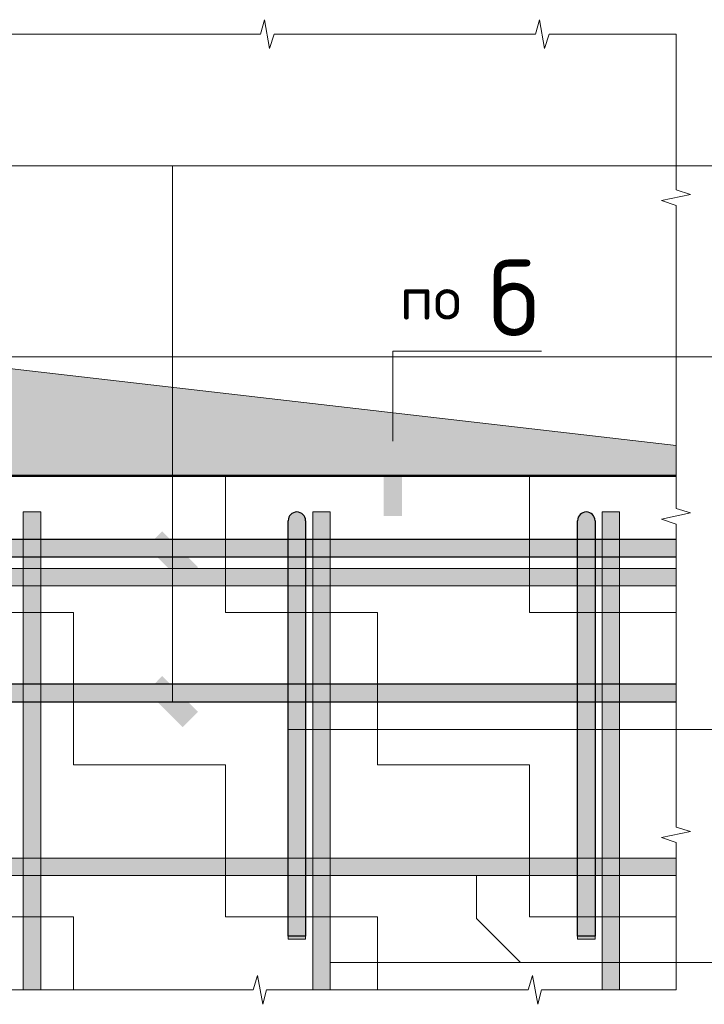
# Model space of a CAD drawing. Header units: metres. Extents: x -38 to 97, y -15 to 21.
# Tile 86 of 114: x 74.303 to 74.776, y 8.025 to 8.705. Entities that reach past the tile are written whole.
import ezdxf

# ---------------------------------------------------------------- set-up
doc = ezdxf.new("R2010")
doc.units = ezdxf.units.M
doc.layers.add('XR$3$_3898', color=7, linetype='Continuous')
doc.layers.add('XR$5$_3898', color=7, linetype='Continuous')
doc.layers.add('XR$5$Арм.стержн. Арматура края', color=96, linetype='Continuous', lineweight=35)
doc.styles.add('ISOCPEUR', font='txt')
pattern_1 = [(0, (0.21, 0.21), (0.105, 0.105), [0.105, -0.105]), (90, (0.21, 0.21), (-0.105, 0.105), [0.105, -0.105])]

# ---------------------------------------------------------------- blocks, each defined once
blk = doc.blocks.new('ЭЛЕМЕНТ_УЗОРА_6')
at = {"color": 7, "linetype": 'Continuous', "lineweight": 13, "transparency": 33554687}
for p, q in [((74.75638, 8.6946), (74.75638, 8.6946)), ((74.75638, 8.0346), (74.75638, 8.0346)), ((74.75638, 8.0346), (74.75638, 8.0346))]:
    blk.add_line(p, q, dxfattribs=at)
for points in [[(74.18638, 8.6946), (74.27929, 8.6946), (74.28195, 8.7046), (74.28556, 8.6846), (74.2886, 8.6946), (74.37638, 8.6946)], [(74.37638, 8.6946), (74.46929, 8.6946), (74.47195, 8.7046), (74.47556, 8.6846), (74.4786, 8.6946), (74.56638, 8.6946)], [(74.56638, 8.6946), (74.65929, 8.6946), (74.66195, 8.7046), (74.66556, 8.6846), (74.6686, 8.6946), (74.75638, 8.6946)], [(74.75638, 8.6946), (74.75638, 8.6946), (74.75638, 8.58702), (74.76638, 8.58394), (74.74638, 8.57976), (74.75638, 8.57624), (74.75638, 8.4746)], [(74.75638, 8.4746), (74.75638, 8.36702), (74.76638, 8.36394), (74.74638, 8.35976), (74.75638, 8.35624), (74.75638, 8.2546)], [(74.75638, 8.2546), (74.75638, 8.14702), (74.76638, 8.14394), (74.74638, 8.13976), (74.75638, 8.13624), (74.75638, 8.0346)], [(74.37638, 8.0346), (74.28347, 8.0346), (74.28081, 8.0246), (74.2772, 8.0446), (74.27416, 8.0346), (74.18638, 8.0346)], [(74.56638, 8.0346), (74.47347, 8.0346), (74.47081, 8.0246), (74.4672, 8.0446), (74.46416, 8.0346), (74.37638, 8.0346)], [(74.75638, 8.0346), (74.66347, 8.0346), (74.66081, 8.0246), (74.6572, 8.0446), (74.65416, 8.0346), (74.56638, 8.0346)]]:
    blk.add_lwpolyline(points, dxfattribs=at)
blk = doc.blocks.new('СЛОЖНЫЙ_ОБЪЕКТ_14')
at = {"linetype": 'Continuous', "lineweight": 13, "transparency": 33554687}
blk.add_hatch(color=7, dxfattribs=at).paths.add_polyline_path([(73.80638, 8.3256), (74.75638, 8.3256), (74.75638, 8.3136), (73.80638, 8.3136)], flags=16)
at = {"color": 7, "linetype": 'Continuous', "lineweight": 13, "transparency": 33554687}
blk.add_lwpolyline([(73.80638, 8.3256), (74.75638, 8.3256), (74.75638, 8.3136), (73.80638, 8.3136), (73.80638, 8.3256)], close=True, dxfattribs=at)
blk = doc.blocks.new('СЛОЖНЫЙ_ОБЪЕКТ_15')
at = {"linetype": 'Continuous', "lineweight": 13, "transparency": 33554687}
blk.add_hatch(color=7, dxfattribs=at).paths.add_polyline_path([(73.80638, 8.1256), (74.75638, 8.1256), (74.75638, 8.1136), (73.80638, 8.1136)], flags=16)
at = {"color": 7, "linetype": 'Continuous', "lineweight": 13, "transparency": 33554687}
blk.add_lwpolyline([(73.80638, 8.1256), (74.75638, 8.1256), (74.75638, 8.1136), (73.80638, 8.1136), (73.80638, 8.1256)], close=True, dxfattribs=at)
blk = doc.blocks.new('СЛОЖНЫЙ_ОБЪЕКТ_16')
at = {"linetype": 'Continuous', "lineweight": 25, "transparency": 33554687}
blk.add_hatch(color=8, dxfattribs=at).paths.add_polyline_path([(73.85638, 8.3336), (74.75638, 8.3336), (74.75638, 8.3456), (73.85638, 8.3456)])
at = {"color": 7, "linetype": 'Continuous', "lineweight": 25, "transparency": 33554687}
blk.add_line((73.85638, 8.3336), (74.75638, 8.3336), dxfattribs=at)
blk.add_lwpolyline([(74.75638, 8.3456), (73.85638, 8.3456), (73.85638, 8.3336)], dxfattribs=at)
blk = doc.blocks.new('СЛОЖНЫЙ_ОБЪЕКТ_21')
at = {"linetype": 'Continuous', "lineweight": 13, "true_color": 0xc5c5c5, "transparency": 33554687}
for points in [[(74.4889, 8.36104), (74.48953, 8.36213), (74.49036, 8.36306), (74.49138, 8.3638), (74.49253, 8.36431), (74.49375, 8.36457), (74.49501, 8.36457), (74.49623, 8.36431), (74.49738, 8.3638), (74.49839, 8.36306), (74.49923, 8.36213), (74.49986, 8.36104), (74.50025, 8.35985), (74.50038, 8.3586), (74.50038, 8.0716), (74.48838, 8.0716), (74.48838, 8.3586), (74.48851, 8.35985)], [(74.48838, 8.0716), (74.50038, 8.0716), (74.50038, 8.0696), (74.48838, 8.0696)]]:
    blk.add_hatch(color=9, dxfattribs=at).paths.add_polyline_path(points, flags=16)
at = {"color": 7, "linetype": 'Continuous', "lineweight": 25, "transparency": 33554687}
blk.add_lwpolyline([(74.50038, 8.3586), (74.50038, 8.0716), (74.48838, 8.0716), (74.48838, 8.3586)], dxfattribs=at)
at = {"color": 7, "linetype": 'Continuous', "lineweight": 13, "transparency": 33554687}
blk.add_lwpolyline([(74.48838, 8.0716), (74.50038, 8.0716), (74.50038, 8.0696), (74.48838, 8.0696), (74.48838, 8.0716)], close=True, dxfattribs=at)
at = {"color": 7, "linetype": 'Continuous', "lineweight": 25, "transparency": 33554687}
blk.add_arc((74.49438, 8.3586), 0.006, 0, 180, dxfattribs=at)
blk = doc.blocks.new('СЛОЖНЫЙ_ОБЪЕКТ_22')
at = {"linetype": 'Continuous', "lineweight": 13, "transparency": 33554687}
blk.add_hatch(color=7, dxfattribs=at).paths.add_polyline_path([(74.31738, 8.0346), (74.31738, 8.3646), (74.30538, 8.3646), (74.30538, 8.0346)])
at = {"color": 7, "linetype": 'Continuous', "lineweight": 13, "transparency": 33554687}
blk.add_lwpolyline([(74.31738, 8.0346), (74.31738, 8.3646), (74.30538, 8.3646), (74.30538, 8.0346), (74.31738, 8.0346)], close=True, dxfattribs=at)
blk = doc.blocks.new('СЛОЖНЫЙ_ОБЪЕКТ_23')
at = {"linetype": 'Continuous', "lineweight": 13, "transparency": 33554687}
blk.add_hatch(color=7, dxfattribs=at).paths.add_polyline_path([(74.51738, 8.0346), (74.51738, 8.3646), (74.50538, 8.3646), (74.50538, 8.0346)])
at = {"color": 7, "linetype": 'Continuous', "lineweight": 13, "transparency": 33554687}
blk.add_lwpolyline([(74.51738, 8.0346), (74.51738, 8.3646), (74.50538, 8.3646), (74.50538, 8.0346), (74.51738, 8.0346)], close=True, dxfattribs=at)
blk = doc.blocks.new('СЛОЖНЫЙ_ОБЪЕКТ_24')
at = {"linetype": 'Continuous', "lineweight": 13, "true_color": 0xc5c5c5, "transparency": 33554687}
for points in [[(74.6889, 8.36104), (74.68953, 8.36213), (74.69036, 8.36306), (74.69138, 8.3638), (74.69253, 8.36431), (74.69375, 8.36457), (74.69501, 8.36457), (74.69623, 8.36431), (74.69738, 8.3638), (74.69839, 8.36306), (74.69923, 8.36213), (74.69986, 8.36104), (74.70025, 8.35985), (74.70038, 8.3586), (74.70038, 8.0716), (74.68838, 8.0716), (74.68838, 8.3586), (74.68851, 8.35985)], [(74.68838, 8.0716), (74.70038, 8.0716), (74.70038, 8.0696), (74.68838, 8.0696)]]:
    blk.add_hatch(color=9, dxfattribs=at).paths.add_polyline_path(points, flags=16)
at = {"color": 7, "linetype": 'Continuous', "lineweight": 25, "transparency": 33554687}
blk.add_lwpolyline([(74.70038, 8.3586), (74.70038, 8.0716), (74.68838, 8.0716), (74.68838, 8.3586)], dxfattribs=at)
at = {"color": 7, "linetype": 'Continuous', "lineweight": 13, "transparency": 33554687}
blk.add_lwpolyline([(74.68838, 8.0716), (74.70038, 8.0716), (74.70038, 8.0696), (74.68838, 8.0696), (74.68838, 8.0716)], close=True, dxfattribs=at)
at = {"color": 7, "linetype": 'Continuous', "lineweight": 25, "transparency": 33554687}
blk.add_arc((74.69438, 8.3586), 0.006, 0, 180, dxfattribs=at)
blk = doc.blocks.new('СЛОЖНЫЙ_ОБЪЕКТ_25')
at = {"linetype": 'Continuous', "lineweight": 13, "transparency": 33554687}
blk.add_hatch(color=7, dxfattribs=at).paths.add_polyline_path([(74.71738, 8.0346), (74.71738, 8.3646), (74.70538, 8.3646), (74.70538, 8.0346)])
at = {"color": 7, "linetype": 'Continuous', "lineweight": 13, "transparency": 33554687}
blk.add_lwpolyline([(74.71738, 8.0346), (74.71738, 8.3646), (74.70538, 8.3646), (74.70538, 8.0346), (74.71738, 8.0346)], close=True, dxfattribs=at)
blk = doc.blocks.new('СЛОЖНЫЙ_ОБЪЕКТ_27')
at = {"linetype": 'Continuous', "lineweight": 25, "transparency": 33554687}
blk.add_hatch(color=8, dxfattribs=at).paths.add_polyline_path([(73.85638, 8.2336), (74.75638, 8.2336), (74.75638, 8.2456), (73.85638, 8.2456)])
at = {"color": 7, "linetype": 'Continuous', "lineweight": 25, "transparency": 33554687}
blk.add_line((73.85638, 8.2336), (74.75638, 8.2336), dxfattribs=at)
blk.add_lwpolyline([(74.75638, 8.2456), (73.85638, 8.2456), (73.85638, 8.2336)], dxfattribs=at)
blk = doc.blocks.new('ЭЛЕМЕНТ_УЗОРА_13')
at = {"color": 7, "linetype": 'Continuous', "lineweight": 13, "transparency": 33554687}
for p, q in [((74.75638, 8.6946), (74.75638, 8.6946)), ((74.75638, 8.0346), (74.75638, 8.0346)), ((74.75638, 8.0346), (74.75638, 8.0346))]:
    blk.add_line(p, q, dxfattribs=at)
for points in [[(74.18638, 8.6946), (74.27929, 8.6946), (74.28195, 8.7046), (74.28556, 8.6846), (74.2886, 8.6946), (74.37638, 8.6946)], [(74.37638, 8.6946), (74.46929, 8.6946), (74.47195, 8.7046), (74.47556, 8.6846), (74.4786, 8.6946), (74.56638, 8.6946)], [(74.56638, 8.6946), (74.65929, 8.6946), (74.66195, 8.7046), (74.66556, 8.6846), (74.6686, 8.6946), (74.75638, 8.6946)], [(74.75638, 8.6946), (74.75638, 8.6946), (74.75638, 8.58702), (74.76638, 8.58394), (74.74638, 8.57976), (74.75638, 8.57624), (74.75638, 8.4746)], [(74.75638, 8.4746), (74.75638, 8.36702), (74.76638, 8.36394), (74.74638, 8.35976), (74.75638, 8.35624), (74.75638, 8.2546)], [(74.75638, 8.2546), (74.75638, 8.14702), (74.76638, 8.14394), (74.74638, 8.13976), (74.75638, 8.13624), (74.75638, 8.0346)], [(74.37638, 8.0346), (74.28347, 8.0346), (74.28081, 8.0246), (74.2772, 8.0446), (74.27416, 8.0346), (74.18638, 8.0346)], [(74.56638, 8.0346), (74.47347, 8.0346), (74.47081, 8.0246), (74.4672, 8.0446), (74.46416, 8.0346), (74.37638, 8.0346)], [(74.75638, 8.0346), (74.66347, 8.0346), (74.66081, 8.0246), (74.6572, 8.0446), (74.65416, 8.0346), (74.56638, 8.0346)]]:
    blk.add_lwpolyline(points, dxfattribs=at)
blk = doc.blocks.new('СЛОЖНЫЙ_ОБЪЕКТ_42')
at = {"linetype": 'Continuous', "lineweight": 13, "transparency": 33554687}
blk.add_hatch(color=7, dxfattribs=at).paths.add_polyline_path([(73.80638, 8.3256), (74.75638, 8.3256), (74.75638, 8.3136), (73.80638, 8.3136)], flags=16)
at = {"color": 7, "linetype": 'Continuous', "lineweight": 13, "transparency": 33554687}
blk.add_lwpolyline([(73.80638, 8.3256), (74.75638, 8.3256), (74.75638, 8.3136), (73.80638, 8.3136), (73.80638, 8.3256)], close=True, dxfattribs=at)
blk = doc.blocks.new('СЛОЖНЫЙ_ОБЪЕКТ_43')
at = {"linetype": 'Continuous', "lineweight": 13, "transparency": 33554687}
blk.add_hatch(color=7, dxfattribs=at).paths.add_polyline_path([(73.80638, 8.1256), (74.75638, 8.1256), (74.75638, 8.1136), (73.80638, 8.1136)], flags=16)
at = {"color": 7, "linetype": 'Continuous', "lineweight": 13, "transparency": 33554687}
blk.add_lwpolyline([(73.80638, 8.1256), (74.75638, 8.1256), (74.75638, 8.1136), (73.80638, 8.1136), (73.80638, 8.1256)], close=True, dxfattribs=at)
blk = doc.blocks.new('СЛОЖНЫЙ_ОБЪЕКТ_44')
at = {"linetype": 'Continuous', "lineweight": 25, "transparency": 33554687}
blk.add_hatch(color=8, dxfattribs=at).paths.add_polyline_path([(73.85638, 8.3336), (74.75638, 8.3336), (74.75638, 8.3456), (73.85638, 8.3456)])
at = {"color": 7, "linetype": 'Continuous', "lineweight": 25, "transparency": 33554687}
blk.add_line((73.85638, 8.3336), (74.75638, 8.3336), dxfattribs=at)
blk.add_lwpolyline([(74.75638, 8.3456), (73.85638, 8.3456), (73.85638, 8.3336)], dxfattribs=at)
blk = doc.blocks.new('СЛОЖНЫЙ_ОБЪЕКТ_49')
at = {"linetype": 'Continuous', "lineweight": 13, "true_color": 0xc5c5c5, "transparency": 33554687}
for points in [[(74.4889, 8.36104), (74.48953, 8.36213), (74.49036, 8.36306), (74.49138, 8.3638), (74.49253, 8.36431), (74.49375, 8.36457), (74.49501, 8.36457), (74.49623, 8.36431), (74.49738, 8.3638), (74.49839, 8.36306), (74.49923, 8.36213), (74.49986, 8.36104), (74.50025, 8.35985), (74.50038, 8.3586), (74.50038, 8.0716), (74.48838, 8.0716), (74.48838, 8.3586), (74.48851, 8.35985)], [(74.48838, 8.0716), (74.50038, 8.0716), (74.50038, 8.0696), (74.48838, 8.0696)]]:
    blk.add_hatch(color=9, dxfattribs=at).paths.add_polyline_path(points, flags=16)
at = {"color": 7, "linetype": 'Continuous', "lineweight": 25, "transparency": 33554687}
blk.add_lwpolyline([(74.50038, 8.3586), (74.50038, 8.0716), (74.48838, 8.0716), (74.48838, 8.3586)], dxfattribs=at)
at = {"color": 7, "linetype": 'Continuous', "lineweight": 13, "transparency": 33554687}
blk.add_lwpolyline([(74.48838, 8.0716), (74.50038, 8.0716), (74.50038, 8.0696), (74.48838, 8.0696), (74.48838, 8.0716)], close=True, dxfattribs=at)
at = {"color": 7, "linetype": 'Continuous', "lineweight": 25, "transparency": 33554687}
blk.add_arc((74.49438, 8.3586), 0.006, 0, 180, dxfattribs=at)
blk = doc.blocks.new('СЛОЖНЫЙ_ОБЪЕКТ_50')
at = {"linetype": 'Continuous', "lineweight": 13, "transparency": 33554687}
blk.add_hatch(color=7, dxfattribs=at).paths.add_polyline_path([(74.31738, 8.0346), (74.31738, 8.3646), (74.30538, 8.3646), (74.30538, 8.0346)])
at = {"color": 7, "linetype": 'Continuous', "lineweight": 13, "transparency": 33554687}
blk.add_lwpolyline([(74.31738, 8.0346), (74.31738, 8.3646), (74.30538, 8.3646), (74.30538, 8.0346), (74.31738, 8.0346)], close=True, dxfattribs=at)
blk = doc.blocks.new('СЛОЖНЫЙ_ОБЪЕКТ_51')
at = {"linetype": 'Continuous', "lineweight": 13, "transparency": 33554687}
blk.add_hatch(color=7, dxfattribs=at).paths.add_polyline_path([(74.51738, 8.0346), (74.51738, 8.3646), (74.50538, 8.3646), (74.50538, 8.0346)])
at = {"color": 7, "linetype": 'Continuous', "lineweight": 13, "transparency": 33554687}
blk.add_lwpolyline([(74.51738, 8.0346), (74.51738, 8.3646), (74.50538, 8.3646), (74.50538, 8.0346), (74.51738, 8.0346)], close=True, dxfattribs=at)
blk = doc.blocks.new('СЛОЖНЫЙ_ОБЪЕКТ_52')
at = {"linetype": 'Continuous', "lineweight": 13, "true_color": 0xc5c5c5, "transparency": 33554687}
for points in [[(74.6889, 8.36104), (74.68953, 8.36213), (74.69036, 8.36306), (74.69138, 8.3638), (74.69253, 8.36431), (74.69375, 8.36457), (74.69501, 8.36457), (74.69623, 8.36431), (74.69738, 8.3638), (74.69839, 8.36306), (74.69923, 8.36213), (74.69986, 8.36104), (74.70025, 8.35985), (74.70038, 8.3586), (74.70038, 8.0716), (74.68838, 8.0716), (74.68838, 8.3586), (74.68851, 8.35985)], [(74.68838, 8.0716), (74.70038, 8.0716), (74.70038, 8.0696), (74.68838, 8.0696)]]:
    blk.add_hatch(color=9, dxfattribs=at).paths.add_polyline_path(points, flags=16)
at = {"color": 7, "linetype": 'Continuous', "lineweight": 25, "transparency": 33554687}
blk.add_lwpolyline([(74.70038, 8.3586), (74.70038, 8.0716), (74.68838, 8.0716), (74.68838, 8.3586)], dxfattribs=at)
at = {"color": 7, "linetype": 'Continuous', "lineweight": 13, "transparency": 33554687}
blk.add_lwpolyline([(74.68838, 8.0716), (74.70038, 8.0716), (74.70038, 8.0696), (74.68838, 8.0696), (74.68838, 8.0716)], close=True, dxfattribs=at)
at = {"color": 7, "linetype": 'Continuous', "lineweight": 25, "transparency": 33554687}
blk.add_arc((74.69438, 8.3586), 0.006, 0, 180, dxfattribs=at)
blk = doc.blocks.new('СЛОЖНЫЙ_ОБЪЕКТ_53')
at = {"linetype": 'Continuous', "lineweight": 13, "transparency": 33554687}
blk.add_hatch(color=7, dxfattribs=at).paths.add_polyline_path([(74.71738, 8.0346), (74.71738, 8.3646), (74.70538, 8.3646), (74.70538, 8.0346)])
at = {"color": 7, "linetype": 'Continuous', "lineweight": 13, "transparency": 33554687}
blk.add_lwpolyline([(74.71738, 8.0346), (74.71738, 8.3646), (74.70538, 8.3646), (74.70538, 8.0346), (74.71738, 8.0346)], close=True, dxfattribs=at)
blk = doc.blocks.new('СЛОЖНЫЙ_ОБЪЕКТ_55')
at = {"linetype": 'Continuous', "lineweight": 25, "transparency": 33554687}
blk.add_hatch(color=8, dxfattribs=at).paths.add_polyline_path([(73.85638, 8.2336), (74.75638, 8.2336), (74.75638, 8.2456), (73.85638, 8.2456)])
at = {"color": 7, "linetype": 'Continuous', "lineweight": 25, "transparency": 33554687}
blk.add_line((73.85638, 8.2336), (74.75638, 8.2336), dxfattribs=at)
blk.add_lwpolyline([(74.75638, 8.2456), (73.85638, 8.2456), (73.85638, 8.2336)], dxfattribs=at)

msp = doc.modelspace()

# ---------------------------------------------------------------- hatches: boundary and pattern name
at = {"linetype": 'Continuous', "lineweight": 13, "transparency": 33554687}
h = msp.add_hatch(dxfattribs=at)
h.set_pattern_fill('____', scale=0.105, style=0, pattern_type=2)
h.set_pattern_definition(pattern_1)
h.paths.add_polyline_path([(73.80638, 8.6946), (73.80638, 8.0346), (74.75638, 8.0346), (74.75638, 8.3896), (74.18138, 8.3896), (74.18138, 8.6946)], flags=0)
h = msp.add_hatch(dxfattribs=at)
h.set_pattern_fill('____', scale=0.105, style=0, pattern_type=2)
h.set_pattern_definition(pattern_1)
h.paths.add_polyline_path([(73.80638, 8.6946), (73.80638, 8.0346), (74.75638, 8.0346), (74.75638, 8.3896), (74.18138, 8.3896), (74.18138, 8.6946)], flags=0)
at = {"linetype": 'Continuous', "lineweight": 13, "true_color": 0x696969, "transparency": 33554687}
msp.add_hatch(color=251, dxfattribs=at).paths.add_polyline_path([(74.75638, 8.4106), (74.25957, 8.46779), (74.18138, 8.6946), (74.18138, 8.3896), (74.75638, 8.3896)])
msp.add_hatch(color=251, dxfattribs=at).paths.add_polyline_path([(74.75638, 8.4106), (74.25957, 8.46779), (74.18138, 8.6946), (74.18138, 8.3896), (74.75638, 8.3896)])
at = {"linetype": 'Continuous', "lineweight": 25, "true_color": 0x000000, "transparency": 33554687}
msp.add_hatch(color=18, dxfattribs=at).paths.add_polyline_path([(74.56691, 8.41107), (74.56693, 8.41068), (74.56693, 8.36194), (74.55439, 8.36194), (74.55439, 8.41068), (74.55442, 8.41107), (74.55449, 8.41144), (74.55461, 8.41181), (74.55478, 8.41215), (74.555, 8.41247), (74.55525, 8.41276), (74.55554, 8.41301), (74.55586, 8.41322), (74.5562, 8.41339), (74.55656, 8.41352), (74.55694, 8.41359), (74.55732, 8.41362), (74.564, 8.41362), (74.56438, 8.41359), (74.56476, 8.41352), (74.56512, 8.41339), (74.56546, 8.41322), (74.56578, 8.41301), (74.56607, 8.41276), (74.56632, 8.41247), (74.56654, 8.41215), (74.56671, 8.41181), (74.56683, 8.41144)], flags=16)
msp.add_hatch(color=18, dxfattribs=at).paths.add_polyline_path([(74.56691, 8.41107), (74.56693, 8.41068), (74.56693, 8.36194), (74.55439, 8.36194), (74.55439, 8.41068), (74.55442, 8.41107), (74.55449, 8.41144), (74.55461, 8.41181), (74.55478, 8.41215), (74.555, 8.41247), (74.55525, 8.41276), (74.55554, 8.41301), (74.55586, 8.41322), (74.5562, 8.41339), (74.55656, 8.41352), (74.55694, 8.41359), (74.55732, 8.41362), (74.564, 8.41362), (74.56438, 8.41359), (74.56476, 8.41352), (74.56512, 8.41339), (74.56546, 8.41322), (74.56578, 8.41301), (74.56607, 8.41276), (74.56632, 8.41247), (74.56654, 8.41215), (74.56671, 8.41181), (74.56683, 8.41144)], flags=16)
for points in [[(74.40138, 8.35128), (74.39077, 8.34067), (74.41552, 8.31592), (74.42612, 8.32653)], [(74.40138, 8.35128), (74.39077, 8.34067), (74.41552, 8.31592), (74.42612, 8.32653)], [(74.40138, 8.25128), (74.39077, 8.24067), (74.41552, 8.21592), (74.42612, 8.22653)], [(74.40138, 8.25128), (74.39077, 8.24067), (74.41552, 8.21592), (74.42612, 8.22653)]]:
    msp.add_hatch(color=18, dxfattribs=at).paths.add_polyline_path(points)

# ---------------------------------------------------------------- linework, layer by layer
at = {"color": 7, "linetype": 'Continuous', "lineweight": 13, "transparency": 33554687}
for p, q in [((74.03738, 8.60357), (75.04771, 8.60357)), ((74.03738, 8.60357), (75.04771, 8.60357)), ((74.40845, 8.2336), (74.40845, 8.60357)), ((74.40845, 8.2336), (74.40845, 8.60357)), ((86.41979, 8.47171), (67.91979, 8.47171)), ((74.51738, 8.05338), (75.07571, 8.05338)), ((74.51738, 8.05338), (75.07571, 8.05338))]:
    msp.add_line(p, q, dxfattribs=at)
for points in [[(74.75638, 8.4106), (74.25957, 8.46779), (74.18138, 8.6946)], [(74.75638, 8.4106), (74.25957, 8.46779), (74.18138, 8.6946)], [(74.56066, 8.41362), (74.56066, 8.47562), (74.66352, 8.47562)], [(74.56066, 8.41362), (74.56066, 8.47562), (74.66352, 8.47562)], [(75.06925, 8.21433), (74.66032, 8.21433), (74.48838, 8.21433)], [(75.06925, 8.21433), (74.66032, 8.21433), (74.48838, 8.21433)], [(74.64899, 8.05338), (74.61859, 8.08378), (74.61859, 8.1136)], [(74.64899, 8.05338), (74.61859, 8.08378), (74.61859, 8.1136)]]:
    msp.add_lwpolyline(points, dxfattribs=at)
at = {"layer": 'XR$3$_3898', "color": 7, "linetype": 'Continuous', "lineweight": 50, "transparency": 33554687}
msp.add_lwpolyline([(74.75638, 8.3896), (74.18138, 8.3896), (74.18138, 8.6946)], dxfattribs=at)
at = {"layer": 'XR$5$_3898', "color": 7, "linetype": 'Continuous', "lineweight": 50, "transparency": 33554687}
msp.add_lwpolyline([(74.75638, 8.3896), (74.18138, 8.3896), (74.18138, 8.6946)], dxfattribs=at)
at = {"layer": 'XR$5$Арм.стержн. Арматура края', "color": 7, "linetype": 'Continuous', "lineweight": 13, "transparency": 33554687}
msp.add_line((75.07047, 8.21433), (74.76047, 8.21433), dxfattribs=at)

# ---------------------------------------------------------------- block references
at = {"color": 7, "linetype": 'Continuous', "lineweight": 13, "transparency": 33554687}
for name in ['ЭЛЕМЕНТ_УЗОРА_6', 'ЭЛЕМЕНТ_УЗОРА_13', 'СЛОЖНЫЙ_ОБЪЕКТ_22', 'СЛОЖНЫЙ_ОБЪЕКТ_50', 'СЛОЖНЫЙ_ОБЪЕКТ_21', 'СЛОЖНЫЙ_ОБЪЕКТ_49', 'СЛОЖНЫЙ_ОБЪЕКТ_23', 'СЛОЖНЫЙ_ОБЪЕКТ_51', 'СЛОЖНЫЙ_ОБЪЕКТ_24', 'СЛОЖНЫЙ_ОБЪЕКТ_52', 'СЛОЖНЫЙ_ОБЪЕКТ_25', 'СЛОЖНЫЙ_ОБЪЕКТ_53', 'СЛОЖНЫЙ_ОБЪЕКТ_14', 'СЛОЖНЫЙ_ОБЪЕКТ_42', 'СЛОЖНЫЙ_ОБЪЕКТ_15', 'СЛОЖНЫЙ_ОБЪЕКТ_43']:
    msp.add_blockref(name, (0, 0), dxfattribs=at)
at = {"color": 7, "linetype": 'Continuous', "lineweight": 25, "transparency": 33554687}
for name in ['СЛОЖНЫЙ_ОБЪЕКТ_16', 'СЛОЖНЫЙ_ОБЪЕКТ_44', 'СЛОЖНЫЙ_ОБЪЕКТ_27', 'СЛОЖНЫЙ_ОБЪЕКТ_55']:
    msp.add_blockref(name, (0, 0), dxfattribs=at)

# ---------------------------------------------------------------- texts
at = {"color": 7, "linetype": 'Continuous', "lineweight": 13, "transparency": 33554687, "insert": (74.61351, 8.51241), "char_height": 0.03, "width": 0.1137241, "attachment_point": 5, "style": 'ISOCPEUR'}
msp.add_mtext('\\A1;{\\fISOCPEUR|i0|b0;\\H0.030000;\\W1.000000;\\C7;по \\H0.052500;б}\\P', dxfattribs=at)
msp.add_mtext('\\A1;{\\fISOCPEUR|i0|b0;\\H0.030000;\\W1.000000;\\C7;по \\H0.052500;б}\\P', dxfattribs=at)

doc.saveas('drawing.dxf')
